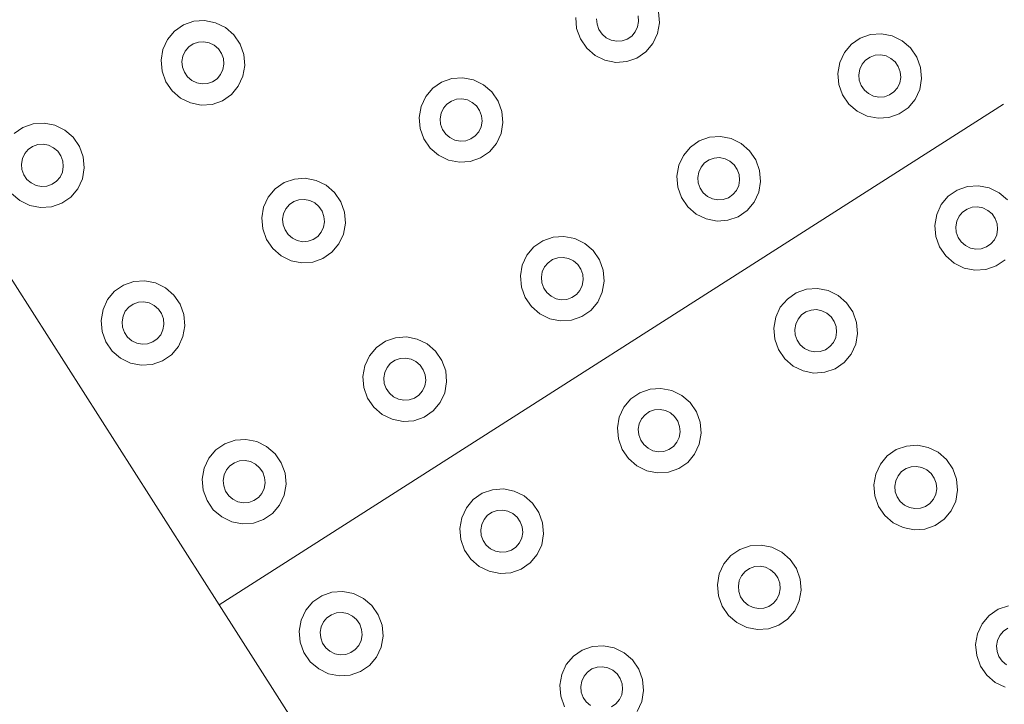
# Model space of a CAD drawing. Extents: x 5066 to 9756, y -2696 to -1109.
# Tile 115 of 248: x 9402.262 to 9402.791, y -2591.44 to -2591.073. Entities that reach past the tile are written whole.
import ezdxf

# ---------------------------------------------------------------- set-up
doc = ezdxf.new("R2010")
doc.units = 0
doc.header["$MEASUREMENT"] = 0
doc.layers.add('IFC-Elemento construtivo genérico-Contorno', color=253, linetype='CONTINUOUS', lineweight=5)

msp = doc.modelspace()

# ---------------------------------------------------------------- linework, layer by layer
at = {"layer": 'IFC-Elemento construtivo genérico-Contorno', "color": 8, "lineweight": 5}
for p, q in [((9402.10046, -2590.96561), (9402.36945, -2591.38711)), ((9402.59441, -2591.07077), (9402.59468, -2591.07374)), ((9402.60538, -2591.06852), (9402.60593, -2591.07445)), ((9402.34542, -2591.07891), (9402.35023, -2591.0756)), ((9402.35023, -2591.0756), (9402.35573, -2591.07367)), ((9402.35573, -2591.07367), (9402.36159, -2591.07327)), ((9402.36159, -2591.07327), (9402.36741, -2591.07441)), ((9402.36741, -2591.07441), (9402.37273, -2591.07702)), ((9402.56093, -2591.0716), (9402.56144, -2591.07753)), ((9402.57218, -2591.07232), (9402.57241, -2591.07528)), ((9402.57241, -2591.07528), (9402.57343, -2591.07808)), ((9402.59417, -2591.07665), (9402.59468, -2591.07374)), ((9402.60491, -2591.08027), (9402.60593, -2591.07445)), ((9402.34167, -2591.08339), (9402.34542, -2591.07891)), ((9402.37273, -2591.07702), (9402.37726, -2591.08092)), ((9402.37726, -2591.08092), (9402.38062, -2591.08585)), ((9402.56144, -2591.07753), (9402.56347, -2591.08315)), ((9402.57343, -2591.07808), (9402.57511, -2591.08055)), ((9402.57511, -2591.08055), (9402.57738, -2591.0825)), ((9402.58863, -2591.08321), (9402.59105, -2591.08155)), ((9402.59105, -2591.08155), (9402.59292, -2591.07931)), ((9402.59292, -2591.07931), (9402.59417, -2591.07665)), ((9402.60241, -2591.08561), (9402.60491, -2591.08027)), ((9402.71382, -2591.08267), (9402.71937, -2591.08074)), ((9402.71937, -2591.08074), (9402.72523, -2591.08034)), ((9402.72523, -2591.08034), (9402.73101, -2591.08148)), ((9402.73101, -2591.08148), (9402.73632, -2591.08409)), ((9402.33917, -2591.08872), (9402.34167, -2591.08339)), ((9402.35304, -2591.08744), (9402.35546, -2591.08578)), ((9402.35546, -2591.08578), (9402.3582, -2591.08482)), ((9402.3582, -2591.08482), (9402.36113, -2591.08462)), ((9402.36113, -2591.08462), (9402.36405, -2591.08519)), ((9402.36405, -2591.08519), (9402.36671, -2591.0865)), ((9402.36671, -2591.0865), (9402.36898, -2591.08844)), ((9402.38062, -2591.08585), (9402.38265, -2591.09147)), ((9402.56347, -2591.08315), (9402.56683, -2591.08807)), ((9402.57738, -2591.0825), (9402.58003, -2591.08381)), ((9402.58003, -2591.08381), (9402.58296, -2591.08437)), ((9402.58296, -2591.08437), (9402.58589, -2591.08417)), ((9402.58589, -2591.08417), (9402.58863, -2591.08321)), ((9402.59866, -2591.09008), (9402.60241, -2591.08561)), ((9402.70527, -2591.09046), (9402.70902, -2591.08598)), ((9402.70902, -2591.08598), (9402.71382, -2591.08267)), ((9402.73632, -2591.08409), (9402.74085, -2591.08799)), ((9402.33816, -2591.09455), (9402.33917, -2591.08872)), ((9402.34941, -2591.09526), (9402.34991, -2591.09235)), ((9402.34991, -2591.09235), (9402.35116, -2591.08968)), ((9402.35116, -2591.08968), (9402.35304, -2591.08744)), ((9402.36898, -2591.08844), (9402.37066, -2591.09091)), ((9402.37066, -2591.09091), (9402.37167, -2591.09372)), ((9402.38265, -2591.09147), (9402.38316, -2591.09739)), ((9402.56683, -2591.08807), (9402.57136, -2591.09197)), ((9402.57136, -2591.09197), (9402.57667, -2591.09458)), ((9402.59386, -2591.0934), (9402.59866, -2591.09008)), ((9402.70277, -2591.09579), (9402.70527, -2591.09046)), ((9402.71905, -2591.09285), (9402.72183, -2591.09189)), ((9402.72183, -2591.09189), (9402.72476, -2591.09169)), ((9402.72476, -2591.09169), (9402.72765, -2591.09226)), ((9402.72765, -2591.09226), (9402.7303, -2591.09356)), ((9402.74085, -2591.08799), (9402.74421, -2591.09292)), ((9402.33816, -2591.09455), (9402.3387, -2591.10047)), ((9402.34941, -2591.09526), (9402.34968, -2591.09822)), ((9402.37144, -2591.09959), (9402.37191, -2591.09668)), ((9402.37167, -2591.09372), (9402.37191, -2591.09668)), ((9402.38218, -2591.10321), (9402.38316, -2591.09739)), ((9402.57667, -2591.09458), (9402.58249, -2591.09572)), ((9402.58249, -2591.09572), (9402.58835, -2591.09532)), ((9402.58835, -2591.09532), (9402.59386, -2591.0934)), ((9402.70179, -2591.10161), (9402.70277, -2591.09579)), ((9402.71355, -2591.09941), (9402.71476, -2591.09675)), ((9402.71476, -2591.09675), (9402.71663, -2591.09451)), ((9402.71663, -2591.09451), (9402.71905, -2591.09285)), ((9402.7303, -2591.09356), (9402.73257, -2591.09551)), ((9402.73257, -2591.09551), (9402.73425, -2591.09798)), ((9402.74421, -2591.09292), (9402.74624, -2591.09854)), ((9402.3387, -2591.10047), (9402.34073, -2591.10609)), ((9402.34968, -2591.09822), (9402.3507, -2591.10103)), ((9402.3507, -2591.10103), (9402.35238, -2591.10349)), ((9402.36831, -2591.10449), (9402.37019, -2591.10226)), ((9402.37019, -2591.10226), (9402.37144, -2591.09959)), ((9402.70179, -2591.10161), (9402.7023, -2591.10754)), ((9402.71304, -2591.10233), (9402.71355, -2591.09941)), ((9402.71304, -2591.10233), (9402.71327, -2591.10529)), ((9402.73425, -2591.09798), (9402.73527, -2591.10078)), ((9402.73527, -2591.10078), (9402.73554, -2591.10375)), ((9402.74624, -2591.09854), (9402.74679, -2591.10446)), ((9402.34073, -2591.10609), (9402.34409, -2591.11101)), ((9402.35238, -2591.10349), (9402.35464, -2591.10544)), ((9402.35464, -2591.10544), (9402.3573, -2591.10675)), ((9402.3573, -2591.10675), (9402.36023, -2591.10732)), ((9402.36023, -2591.10732), (9402.36312, -2591.10712)), ((9402.36312, -2591.10712), (9402.36589, -2591.10615)), ((9402.36589, -2591.10615), (9402.36831, -2591.10449)), ((9402.37968, -2591.10855), (9402.38218, -2591.10321)), ((9402.48409, -2591.10961), (9402.4889, -2591.1063)), ((9402.4889, -2591.1063), (9402.49445, -2591.10437)), ((9402.49445, -2591.10437), (9402.5003, -2591.10396)), ((9402.5003, -2591.10396), (9402.50609, -2591.1051)), ((9402.50609, -2591.1051), (9402.5114, -2591.10772)), ((9402.5114, -2591.10772), (9402.51593, -2591.11162)), ((9402.7023, -2591.10754), (9402.70433, -2591.11316)), ((9402.71327, -2591.10529), (9402.71429, -2591.1081)), ((9402.71429, -2591.1081), (9402.71601, -2591.11056)), ((9402.73378, -2591.10933), (9402.73503, -2591.10666)), ((9402.73503, -2591.10666), (9402.73554, -2591.10375)), ((9402.74577, -2591.11029), (9402.74679, -2591.10446)), ((9402.34409, -2591.11101), (9402.34863, -2591.11491)), ((9402.37113, -2591.11633), (9402.37593, -2591.11302)), ((9402.37593, -2591.11302), (9402.37968, -2591.10855)), ((9402.48034, -2591.11408), (9402.48409, -2591.10961)), ((9402.51593, -2591.11162), (9402.51933, -2591.11654)), ((9402.70433, -2591.11316), (9402.70773, -2591.11808)), ((9402.71601, -2591.11056), (9402.71823, -2591.11251)), ((9402.71823, -2591.11251), (9402.72093, -2591.11382)), ((9402.72675, -2591.11418), (9402.72948, -2591.11322)), ((9402.72948, -2591.11322), (9402.73191, -2591.11156)), ((9402.73191, -2591.11156), (9402.73378, -2591.10933)), ((9402.74331, -2591.11562), (9402.74577, -2591.11029)), ((9402.34863, -2591.11491), (9402.35394, -2591.11753)), ((9402.35394, -2591.11753), (9402.35976, -2591.11866)), ((9402.35976, -2591.11866), (9402.36558, -2591.11826)), ((9402.36558, -2591.11826), (9402.37113, -2591.11633)), ((9402.36945, -2591.38711), (9402.79077, -2591.11823)), ((9402.47788, -2591.11941), (9402.48034, -2591.11408)), ((9402.48984, -2591.12037), (9402.49175, -2591.11814)), ((9402.49175, -2591.11814), (9402.49413, -2591.11648)), ((9402.49413, -2591.11648), (9402.49691, -2591.11551)), ((9402.49691, -2591.11551), (9402.49984, -2591.11531)), ((9402.49984, -2591.11531), (9402.50273, -2591.11588)), ((9402.50273, -2591.11588), (9402.50538, -2591.11719)), ((9402.50538, -2591.11719), (9402.50765, -2591.11914)), ((9402.51933, -2591.11654), (9402.52132, -2591.12216)), ((9402.70773, -2591.11808), (9402.71222, -2591.12198)), ((9402.72093, -2591.11382), (9402.72382, -2591.11439)), ((9402.72382, -2591.11439), (9402.72675, -2591.11418)), ((9402.73952, -2591.12009), (9402.74331, -2591.11562)), ((9402.47687, -2591.12524), (9402.47788, -2591.11941)), ((9402.48812, -2591.12595), (9402.48863, -2591.12304)), ((9402.48863, -2591.12304), (9402.48984, -2591.12037)), ((9402.50765, -2591.11914), (9402.50933, -2591.1216)), ((9402.50933, -2591.1216), (9402.51034, -2591.12441)), ((9402.52132, -2591.12216), (9402.52187, -2591.12808)), ((9402.71222, -2591.12198), (9402.71757, -2591.12459)), ((9402.72921, -2591.12533), (9402.73472, -2591.12341)), ((9402.73472, -2591.12341), (9402.73952, -2591.12009)), ((9402.26398, -2591.13065), (9402.26948, -2591.12872)), ((9402.26948, -2591.12872), (9402.27534, -2591.12832)), ((9402.27534, -2591.12832), (9402.28113, -2591.12946)), ((9402.47687, -2591.12524), (9402.47738, -2591.13116)), ((9402.48812, -2591.12595), (9402.48835, -2591.12891)), ((9402.48835, -2591.12891), (9402.48937, -2591.13172)), ((9402.51011, -2591.13029), (9402.51062, -2591.12737)), ((9402.51034, -2591.12441), (9402.51062, -2591.12737)), ((9402.52085, -2591.13391), (9402.52187, -2591.12808)), ((9402.71757, -2591.12459), (9402.72335, -2591.12573)), ((9402.72335, -2591.12573), (9402.72921, -2591.12533)), ((9402.25917, -2591.13396), (9402.26398, -2591.13065)), ((9402.28113, -2591.12946), (9402.28648, -2591.13207)), ((9402.28648, -2591.13207), (9402.29097, -2591.13597)), ((9402.47738, -2591.13116), (9402.47941, -2591.13678)), ((9402.48937, -2591.13172), (9402.49109, -2591.13419)), ((9402.49109, -2591.13419), (9402.49331, -2591.13613)), ((9402.50698, -2591.13519), (9402.50886, -2591.13295)), ((9402.50886, -2591.13295), (9402.51011, -2591.13029)), ((9402.51839, -2591.13924), (9402.52085, -2591.13391)), ((9402.26917, -2591.14083), (9402.27195, -2591.13987)), ((9402.27195, -2591.13987), (9402.27488, -2591.13967)), ((9402.27488, -2591.13967), (9402.27777, -2591.14024)), ((9402.29097, -2591.13597), (9402.29437, -2591.1409)), ((9402.47941, -2591.13678), (9402.4828, -2591.14171)), ((9402.49331, -2591.13613), (9402.49601, -2591.13744)), ((9402.49601, -2591.13744), (9402.4989, -2591.13801)), ((9402.4989, -2591.13801), (9402.50183, -2591.13781)), ((9402.50183, -2591.13781), (9402.50456, -2591.13685)), ((9402.50456, -2591.13685), (9402.50698, -2591.13519)), ((9402.5146, -2591.14372), (9402.51839, -2591.13924)), ((9402.62253, -2591.14117), (9402.62734, -2591.13786)), ((9402.62734, -2591.13786), (9402.63284, -2591.13594)), ((9402.63284, -2591.13594), (9402.6387, -2591.13553)), ((9402.6387, -2591.13553), (9402.64452, -2591.13668)), ((9402.64452, -2591.13668), (9402.64984, -2591.13928)), ((9402.64984, -2591.13928), (9402.65437, -2591.14319)), ((9402.26366, -2591.14739), (9402.26491, -2591.14472)), ((9402.26491, -2591.14472), (9402.26679, -2591.14249)), ((9402.26679, -2591.14249), (9402.26917, -2591.14083)), ((9402.27777, -2591.14024), (9402.28042, -2591.14154)), ((9402.28042, -2591.14154), (9402.28269, -2591.14349)), ((9402.28269, -2591.14349), (9402.28441, -2591.14595)), ((9402.29437, -2591.1409), (9402.2964, -2591.14651)), ((9402.4828, -2591.14171), (9402.4873, -2591.14561)), ((9402.5098, -2591.14703), (9402.5146, -2591.14372)), ((9402.61878, -2591.14565), (9402.62253, -2591.14117)), ((9402.65437, -2591.14319), (9402.65773, -2591.14811)), ((9402.26316, -2591.1503), (9402.26366, -2591.14739)), ((9402.26316, -2591.1503), (9402.26343, -2591.15326)), ((9402.28441, -2591.14595), (9402.28538, -2591.14876)), ((9402.28538, -2591.14876), (9402.28566, -2591.15173)), ((9402.2964, -2591.14651), (9402.29691, -2591.15243)), ((9402.4873, -2591.14561), (9402.49265, -2591.14822)), ((9402.49265, -2591.14822), (9402.49843, -2591.14936)), ((9402.49843, -2591.14936), (9402.50429, -2591.14895)), ((9402.50429, -2591.14895), (9402.5098, -2591.14703)), ((9402.61628, -2591.15098), (9402.61878, -2591.14565)), ((9402.62827, -2591.15194), (9402.63015, -2591.1497)), ((9402.63015, -2591.1497), (9402.63257, -2591.14805)), ((9402.63257, -2591.14805), (9402.6353, -2591.14709)), ((9402.6353, -2591.14709), (9402.63823, -2591.14688)), ((9402.63823, -2591.14688), (9402.64116, -2591.14745)), ((9402.64116, -2591.14745), (9402.64382, -2591.14876)), ((9402.64382, -2591.14876), (9402.64609, -2591.15071)), ((9402.65773, -2591.14811), (9402.65976, -2591.15373)), ((9402.26343, -2591.15326), (9402.26445, -2591.15607)), ((9402.28394, -2591.15731), (9402.28515, -2591.15464)), ((9402.28515, -2591.15464), (9402.28566, -2591.15173)), ((9402.29589, -2591.15826), (9402.29691, -2591.15243)), ((9402.61527, -2591.15681), (9402.61628, -2591.15098)), ((9402.62652, -2591.15752), (9402.62702, -2591.15461)), ((9402.62702, -2591.15461), (9402.62827, -2591.15194)), ((9402.64609, -2591.15071), (9402.64777, -2591.15317)), ((9402.64777, -2591.15317), (9402.64878, -2591.15598)), ((9402.65976, -2591.15373), (9402.66027, -2591.15965)), ((9402.26445, -2591.15607), (9402.26613, -2591.15854)), ((9402.26613, -2591.15854), (9402.26839, -2591.16049)), ((9402.26839, -2591.16049), (9402.27105, -2591.16179)), ((9402.27964, -2591.1612), (9402.28202, -2591.15954)), ((9402.28202, -2591.15954), (9402.28394, -2591.15731)), ((9402.29343, -2591.1636), (9402.29589, -2591.15826)), ((9402.39948, -2591.16362), (9402.40429, -2591.1603)), ((9402.40429, -2591.1603), (9402.4098, -2591.15838)), ((9402.4098, -2591.15838), (9402.41566, -2591.15797)), ((9402.41566, -2591.15797), (9402.42144, -2591.15911)), ((9402.42144, -2591.15911), (9402.42679, -2591.16172)), ((9402.61527, -2591.15681), (9402.61581, -2591.16273)), ((9402.62652, -2591.15752), (9402.62679, -2591.16048)), ((9402.62679, -2591.16048), (9402.6278, -2591.16329)), ((9402.64855, -2591.16185), (9402.64902, -2591.15894)), ((9402.64878, -2591.15598), (9402.64902, -2591.15894)), ((9402.65929, -2591.16548), (9402.66027, -2591.15965)), ((9402.25784, -2591.16606), (9402.26234, -2591.16996)), ((9402.27105, -2591.16179), (9402.27394, -2591.16237)), ((9402.27394, -2591.16237), (9402.27687, -2591.16216)), ((9402.27687, -2591.16216), (9402.27964, -2591.1612)), ((9402.28968, -2591.16807), (9402.29343, -2591.1636)), ((9402.3957, -2591.16809), (9402.39948, -2591.16362)), ((9402.42679, -2591.16172), (9402.43128, -2591.16562)), ((9402.43128, -2591.16562), (9402.43468, -2591.17055)), ((9402.61581, -2591.16273), (9402.61784, -2591.16835)), ((9402.6278, -2591.16329), (9402.62948, -2591.16575)), ((9402.62948, -2591.16575), (9402.63175, -2591.1677)), ((9402.64542, -2591.16676), (9402.6473, -2591.16452)), ((9402.6473, -2591.16452), (9402.64855, -2591.16185)), ((9402.65679, -2591.17081), (9402.65929, -2591.16548)), ((9402.76113, -2591.16761), (9402.76593, -2591.1643)), ((9402.76593, -2591.1643), (9402.77144, -2591.16238)), ((9402.77144, -2591.16238), (9402.7773, -2591.16197)), ((9402.7773, -2591.16197), (9402.78308, -2591.16311)), ((9402.78308, -2591.16311), (9402.78843, -2591.16572)), ((9402.78843, -2591.16572), (9402.79292, -2591.16963)), ((9402.26234, -2591.16996), (9402.26769, -2591.17257)), ((9402.27933, -2591.17331), (9402.28484, -2591.17138)), ((9402.28484, -2591.17138), (9402.28968, -2591.16807)), ((9402.39323, -2591.17342), (9402.3957, -2591.16809)), ((9402.4071, -2591.17214), (9402.40948, -2591.17049)), ((9402.40948, -2591.17049), (9402.41226, -2591.16952)), ((9402.41226, -2591.16952), (9402.41519, -2591.16932)), ((9402.41519, -2591.16932), (9402.41808, -2591.16989)), ((9402.41808, -2591.16989), (9402.42073, -2591.1712)), ((9402.42073, -2591.1712), (9402.423, -2591.17315)), ((9402.43468, -2591.17055), (9402.43671, -2591.17617)), ((9402.61784, -2591.16835), (9402.6212, -2591.17328)), ((9402.63175, -2591.1677), (9402.63441, -2591.16901)), ((9402.63441, -2591.16901), (9402.63734, -2591.16958)), ((9402.63734, -2591.16958), (9402.64023, -2591.16938)), ((9402.64023, -2591.16938), (9402.643, -2591.16842)), ((9402.643, -2591.16842), (9402.64542, -2591.16676)), ((9402.65304, -2591.17529), (9402.65679, -2591.17081)), ((9402.75734, -2591.17209), (9402.76113, -2591.16761)), ((9402.26769, -2591.17257), (9402.27347, -2591.17371)), ((9402.27347, -2591.17371), (9402.27933, -2591.17331)), ((9402.39222, -2591.17925), (9402.39323, -2591.17342)), ((9402.40347, -2591.17996), (9402.40398, -2591.17704)), ((9402.40398, -2591.17704), (9402.40523, -2591.17438)), ((9402.40523, -2591.17438), (9402.4071, -2591.17214)), ((9402.423, -2591.17315), (9402.42468, -2591.17561)), ((9402.42468, -2591.17561), (9402.4257, -2591.17842)), ((9402.43671, -2591.17617), (9402.43722, -2591.18209)), ((9402.6212, -2591.17328), (9402.62573, -2591.17718)), ((9402.64823, -2591.1786), (9402.65304, -2591.17529)), ((9402.75488, -2591.17742), (9402.75734, -2591.17209)), ((9402.76687, -2591.17838), (9402.76874, -2591.17614)), ((9402.76874, -2591.17614), (9402.77116, -2591.17448)), ((9402.77116, -2591.17448), (9402.7739, -2591.17352)), ((9402.7739, -2591.17352), (9402.77683, -2591.17332)), ((9402.77683, -2591.17332), (9402.77972, -2591.17389)), ((9402.77972, -2591.17389), (9402.78241, -2591.1752)), ((9402.78241, -2591.1752), (9402.78464, -2591.17715)), ((9402.39222, -2591.17925), (9402.39277, -2591.18517)), ((9402.40347, -2591.17996), (9402.40374, -2591.18292)), ((9402.42546, -2591.18429), (9402.42597, -2591.18138)), ((9402.4257, -2591.17842), (9402.42597, -2591.18138)), ((9402.4362, -2591.18792), (9402.43722, -2591.18209)), ((9402.62573, -2591.17718), (9402.63105, -2591.17979)), ((9402.63105, -2591.17979), (9402.63687, -2591.18093)), ((9402.63687, -2591.18093), (9402.64269, -2591.18052)), ((9402.64269, -2591.18052), (9402.64823, -2591.1786)), ((9402.75386, -2591.18325), (9402.75488, -2591.17742)), ((9402.76511, -2591.18396), (9402.76562, -2591.18105)), ((9402.76562, -2591.18105), (9402.76687, -2591.17838)), ((9402.78464, -2591.17715), (9402.78636, -2591.17961)), ((9402.78636, -2591.17961), (9402.78738, -2591.18242)), ((9402.39277, -2591.18517), (9402.39476, -2591.19079)), ((9402.40374, -2591.18292), (9402.40476, -2591.18573)), ((9402.40476, -2591.18573), (9402.40644, -2591.18819)), ((9402.42234, -2591.1892), (9402.42425, -2591.18696)), ((9402.42425, -2591.18696), (9402.42546, -2591.18429)), ((9402.75386, -2591.18325), (9402.75441, -2591.18917)), ((9402.76511, -2591.18396), (9402.76538, -2591.18692)), ((9402.76538, -2591.18692), (9402.7664, -2591.18973)), ((9402.7871, -2591.18829), (9402.78761, -2591.18538)), ((9402.78738, -2591.18242), (9402.78761, -2591.18538)), ((9402.39476, -2591.19079), (9402.39816, -2591.19571)), ((9402.40644, -2591.18819), (9402.4087, -2591.19014)), ((9402.4087, -2591.19014), (9402.41136, -2591.19145)), ((9402.41136, -2591.19145), (9402.41425, -2591.19202)), ((9402.41425, -2591.19202), (9402.41718, -2591.19181)), ((9402.41718, -2591.19181), (9402.41995, -2591.19085)), ((9402.41995, -2591.19085), (9402.42234, -2591.1892)), ((9402.43374, -2591.19325), (9402.4362, -2591.18792)), ((9402.53847, -2591.19481), (9402.54327, -2591.1915)), ((9402.54327, -2591.1915), (9402.54882, -2591.18958)), ((9402.54882, -2591.18958), (9402.55464, -2591.18917)), ((9402.55464, -2591.18917), (9402.56046, -2591.19031)), ((9402.56046, -2591.19031), (9402.56577, -2591.19292)), ((9402.56577, -2591.19292), (9402.5703, -2591.19682)), ((9402.75441, -2591.18917), (9402.75644, -2591.19479)), ((9402.7664, -2591.18973), (9402.76808, -2591.19219)), ((9402.76808, -2591.19219), (9402.77034, -2591.19414)), ((9402.78402, -2591.1932), (9402.78589, -2591.19096)), ((9402.78589, -2591.19096), (9402.7871, -2591.18829)), ((9402.39816, -2591.19571), (9402.40265, -2591.19962)), ((9402.42515, -2591.20104), (9402.42999, -2591.19773)), ((9402.42999, -2591.19773), (9402.43374, -2591.19325)), ((9402.53472, -2591.19929), (9402.53847, -2591.19481)), ((9402.5703, -2591.19682), (9402.57366, -2591.20175)), ((9402.75644, -2591.19479), (9402.7598, -2591.19971)), ((9402.77034, -2591.19414), (9402.773, -2591.19545)), ((9402.773, -2591.19545), (9402.77589, -2591.19602)), ((9402.77589, -2591.19602), (9402.77882, -2591.19582)), ((9402.77882, -2591.19582), (9402.78159, -2591.19486)), ((9402.78159, -2591.19486), (9402.78402, -2591.1932)), ((9402.40265, -2591.19962), (9402.408, -2591.20222)), ((9402.408, -2591.20222), (9402.41378, -2591.20337)), ((9402.41378, -2591.20337), (9402.41964, -2591.20296)), ((9402.41964, -2591.20296), (9402.42515, -2591.20104)), ((9402.53222, -2591.20462), (9402.53472, -2591.19929)), ((9402.54421, -2591.20558), (9402.54609, -2591.20334)), ((9402.54609, -2591.20334), (9402.54851, -2591.20168)), ((9402.54851, -2591.20168), (9402.55128, -2591.20072)), ((9402.55128, -2591.20072), (9402.55421, -2591.20052)), ((9402.55421, -2591.20052), (9402.5571, -2591.20109)), ((9402.5571, -2591.20109), (9402.55976, -2591.20239)), ((9402.55976, -2591.20239), (9402.56202, -2591.20434)), ((9402.57366, -2591.20175), (9402.5757, -2591.20737)), ((9402.7598, -2591.19971), (9402.76433, -2591.20362)), ((9402.78683, -2591.20504), (9402.79163, -2591.20173)), ((9402.53124, -2591.21045), (9402.53222, -2591.20462)), ((9402.54249, -2591.21115), (9402.543, -2591.20824)), ((9402.543, -2591.20824), (9402.54421, -2591.20558)), ((9402.56202, -2591.20434), (9402.5637, -2591.20681)), ((9402.5637, -2591.20681), (9402.56472, -2591.20962)), ((9402.5757, -2591.20737), (9402.57624, -2591.21329)), ((9402.76433, -2591.20362), (9402.76964, -2591.20623)), ((9402.76964, -2591.20623), (9402.77542, -2591.20737)), ((9402.77542, -2591.20737), (9402.78128, -2591.20696)), ((9402.78128, -2591.20696), (9402.78683, -2591.20504)), ((9402.318, -2591.21535), (9402.32355, -2591.21342)), ((9402.32355, -2591.21342), (9402.32941, -2591.21301)), ((9402.32941, -2591.21301), (9402.33519, -2591.21416)), ((9402.53124, -2591.21045), (9402.53175, -2591.21637)), ((9402.54249, -2591.21115), (9402.54273, -2591.21412)), ((9402.56448, -2591.21549), (9402.56499, -2591.21258)), ((9402.56472, -2591.20962), (9402.56499, -2591.21258)), ((9402.57523, -2591.21911), (9402.57624, -2591.21329)), ((9402.30945, -2591.22314), (9402.3132, -2591.21866)), ((9402.3132, -2591.21866), (9402.318, -2591.21535)), ((9402.33519, -2591.21416), (9402.3405, -2591.21677)), ((9402.3405, -2591.21677), (9402.34503, -2591.22067)), ((9402.53175, -2591.21637), (9402.53378, -2591.22198)), ((9402.54273, -2591.21412), (9402.54374, -2591.21693)), ((9402.54374, -2591.21693), (9402.54546, -2591.21939)), ((9402.56136, -2591.2204), (9402.56323, -2591.21816)), ((9402.56323, -2591.21816), (9402.56448, -2591.21549)), ((9402.57277, -2591.22445), (9402.57523, -2591.21911)), ((9402.67945, -2591.2195), (9402.68495, -2591.21757)), ((9402.68495, -2591.21757), (9402.69081, -2591.21717)), ((9402.69081, -2591.21717), (9402.69659, -2591.21831)), ((9402.69659, -2591.21831), (9402.70195, -2591.22092)), ((9402.30698, -2591.22847), (9402.30945, -2591.22314)), ((9402.32323, -2591.22553), (9402.32601, -2591.22457)), ((9402.32601, -2591.22457), (9402.32894, -2591.22437)), ((9402.32894, -2591.22437), (9402.33183, -2591.22494)), ((9402.34503, -2591.22067), (9402.34843, -2591.2256)), ((9402.53378, -2591.22198), (9402.53714, -2591.22691)), ((9402.54546, -2591.21939), (9402.54769, -2591.22134)), ((9402.54769, -2591.22134), (9402.55038, -2591.22265)), ((9402.55038, -2591.22265), (9402.55327, -2591.22321)), ((9402.55327, -2591.22321), (9402.5562, -2591.22301)), ((9402.5562, -2591.22301), (9402.55894, -2591.22205)), ((9402.55894, -2591.22205), (9402.56136, -2591.2204)), ((9402.56898, -2591.22892), (9402.57277, -2591.22445)), ((9402.67085, -2591.22728), (9402.67464, -2591.22281)), ((9402.67464, -2591.22281), (9402.67945, -2591.2195)), ((9402.70195, -2591.22092), (9402.70644, -2591.22482)), ((9402.30597, -2591.23429), (9402.30698, -2591.22847)), ((9402.31773, -2591.23209), (9402.31894, -2591.22943)), ((9402.31894, -2591.22943), (9402.32085, -2591.22719)), ((9402.32085, -2591.22719), (9402.32323, -2591.22553)), ((9402.33183, -2591.22494), (9402.33448, -2591.22624)), ((9402.33448, -2591.22624), (9402.33675, -2591.22819)), ((9402.33675, -2591.22819), (9402.33843, -2591.23066)), ((9402.34843, -2591.2256), (9402.35042, -2591.23121)), ((9402.53714, -2591.22691), (9402.54167, -2591.23081)), ((9402.56417, -2591.23223), (9402.56898, -2591.22892)), ((9402.66839, -2591.23261), (9402.67085, -2591.22728)), ((9402.68226, -2591.23133), (9402.68464, -2591.22968)), ((9402.68464, -2591.22968), (9402.68741, -2591.22872)), ((9402.68741, -2591.22872), (9402.69034, -2591.22852)), ((9402.69034, -2591.22852), (9402.69323, -2591.22908)), ((9402.69323, -2591.22908), (9402.69589, -2591.23039)), ((9402.70644, -2591.22482), (9402.70984, -2591.22975)), ((9402.70984, -2591.22975), (9402.71187, -2591.23536)), ((9402.30597, -2591.23429), (9402.30648, -2591.24022)), ((9402.31722, -2591.235), (9402.31773, -2591.23209)), ((9402.31722, -2591.235), (9402.31745, -2591.23797)), ((9402.33843, -2591.23066), (9402.33945, -2591.23346)), ((9402.33945, -2591.23346), (9402.33972, -2591.23643)), ((9402.35042, -2591.23121), (9402.35097, -2591.23714)), ((9402.54167, -2591.23081), (9402.54702, -2591.23342)), ((9402.54702, -2591.23342), (9402.5528, -2591.23457)), ((9402.5528, -2591.23457), (9402.55866, -2591.23416)), ((9402.55866, -2591.23416), (9402.56417, -2591.23223)), ((9402.66738, -2591.23844), (9402.66839, -2591.23261)), ((9402.67913, -2591.23624), (9402.68038, -2591.23358)), ((9402.68038, -2591.23358), (9402.68226, -2591.23133)), ((9402.69589, -2591.23039), (9402.69816, -2591.23234)), ((9402.69816, -2591.23234), (9402.69984, -2591.23481)), ((9402.69984, -2591.23481), (9402.70085, -2591.23761)), ((9402.30648, -2591.24022), (9402.30851, -2591.24583)), ((9402.31745, -2591.23797), (9402.31847, -2591.24077)), ((9402.33796, -2591.242), (9402.33921, -2591.23934)), ((9402.33921, -2591.23934), (9402.33972, -2591.23643)), ((9402.34995, -2591.24296), (9402.35097, -2591.23714)), ((9402.66738, -2591.23844), (9402.66788, -2591.24437)), ((9402.67863, -2591.23915), (9402.67913, -2591.23624)), ((9402.67863, -2591.23915), (9402.6789, -2591.24212)), ((9402.70085, -2591.23761), (9402.70113, -2591.24058)), ((9402.71187, -2591.23536), (9402.71238, -2591.24129)), ((9402.31847, -2591.24077), (9402.32019, -2591.24324)), ((9402.32019, -2591.24324), (9402.32241, -2591.24519)), ((9402.32241, -2591.24519), (9402.32511, -2591.2465)), ((9402.33366, -2591.2459), (9402.33609, -2591.24424)), ((9402.33609, -2591.24424), (9402.33796, -2591.242)), ((9402.34749, -2591.24829), (9402.34995, -2591.24296)), ((9402.45386, -2591.24882), (9402.45866, -2591.2455)), ((9402.45866, -2591.2455), (9402.46417, -2591.24358)), ((9402.46417, -2591.24358), (9402.47003, -2591.24318)), ((9402.47003, -2591.24318), (9402.47581, -2591.24432)), ((9402.47581, -2591.24432), (9402.48116, -2591.24693)), ((9402.66788, -2591.24437), (9402.66991, -2591.24998)), ((9402.6789, -2591.24212), (9402.67991, -2591.24492)), ((9402.67991, -2591.24492), (9402.68159, -2591.24739)), ((9402.69937, -2591.24615), (9402.70062, -2591.24349)), ((9402.70062, -2591.24349), (9402.70113, -2591.24058)), ((9402.71136, -2591.24711), (9402.71238, -2591.24129)), ((9402.30851, -2591.24583), (9402.31191, -2591.25076)), ((9402.31191, -2591.25076), (9402.3164, -2591.25466)), ((9402.32511, -2591.2465), (9402.328, -2591.24706)), ((9402.328, -2591.24706), (9402.33093, -2591.24686)), ((9402.33093, -2591.24686), (9402.33366, -2591.2459)), ((9402.3437, -2591.25277), (9402.34749, -2591.24829)), ((9402.45007, -2591.25329), (9402.45386, -2591.24882)), ((9402.48116, -2591.24693), (9402.48566, -2591.25083)), ((9402.48566, -2591.25083), (9402.48905, -2591.25575)), ((9402.66991, -2591.24998), (9402.67331, -2591.25491)), ((9402.68159, -2591.24739), (9402.68386, -2591.24934)), ((9402.68386, -2591.24934), (9402.68652, -2591.25064)), ((9402.68652, -2591.25064), (9402.68941, -2591.25121)), ((9402.68941, -2591.25121), (9402.69234, -2591.25101)), ((9402.69234, -2591.25101), (9402.69511, -2591.25005)), ((9402.69511, -2591.25005), (9402.69749, -2591.24839)), ((9402.69749, -2591.24839), (9402.69937, -2591.24615)), ((9402.7089, -2591.25244), (9402.71136, -2591.24711)), ((9402.3164, -2591.25466), (9402.32175, -2591.25727)), ((9402.33339, -2591.25801), (9402.3389, -2591.25608)), ((9402.3389, -2591.25608), (9402.3437, -2591.25277)), ((9402.44761, -2591.25862), (9402.45007, -2591.25329)), ((9402.46148, -2591.25735), (9402.46386, -2591.25569)), ((9402.46386, -2591.25569), (9402.46663, -2591.25473)), ((9402.46663, -2591.25473), (9402.46956, -2591.25452)), ((9402.46956, -2591.25452), (9402.47245, -2591.25509)), ((9402.47245, -2591.25509), (9402.47511, -2591.2564)), ((9402.47511, -2591.2564), (9402.47738, -2591.25835)), ((9402.48905, -2591.25575), (9402.49109, -2591.26137)), ((9402.67331, -2591.25491), (9402.6778, -2591.25881)), ((9402.70511, -2591.25692), (9402.7089, -2591.25244)), ((9402.32175, -2591.25727), (9402.32753, -2591.25842)), ((9402.32753, -2591.25842), (9402.33339, -2591.25801)), ((9402.44659, -2591.26445), (9402.44761, -2591.25862)), ((9402.45835, -2591.26225), (9402.4596, -2591.25958)), ((9402.4596, -2591.25958), (9402.46148, -2591.25735)), ((9402.47738, -2591.25835), (9402.47905, -2591.26082)), ((9402.47905, -2591.26082), (9402.48007, -2591.26362)), ((9402.49109, -2591.26137), (9402.49159, -2591.2673)), ((9402.6778, -2591.25881), (9402.68316, -2591.26142)), ((9402.68316, -2591.26142), (9402.68894, -2591.26256)), ((9402.6948, -2591.26216), (9402.7003, -2591.26023)), ((9402.7003, -2591.26023), (9402.70511, -2591.25692)), ((9402.44659, -2591.26445), (9402.4471, -2591.27038)), ((9402.45784, -2591.26516), (9402.45835, -2591.26225)), ((9402.45784, -2591.26516), (9402.45812, -2591.26813)), ((9402.47984, -2591.2695), (9402.48034, -2591.26658)), ((9402.48007, -2591.26362), (9402.48034, -2591.26658)), ((9402.68894, -2591.26256), (9402.6948, -2591.26216)), ((9402.4471, -2591.27038), (9402.44913, -2591.27599)), ((9402.45812, -2591.26813), (9402.45913, -2591.27093)), ((9402.45913, -2591.27093), (9402.46081, -2591.2734)), ((9402.47671, -2591.2744), (9402.47859, -2591.27217)), ((9402.47859, -2591.27217), (9402.47984, -2591.2695)), ((9402.49058, -2591.27312), (9402.49159, -2591.2673)), ((9402.59538, -2591.27313), (9402.60089, -2591.27121)), ((9402.60089, -2591.27121), (9402.60675, -2591.2708)), ((9402.60675, -2591.2708), (9402.61253, -2591.27195)), ((9402.61253, -2591.27195), (9402.61788, -2591.27455)), ((9402.44913, -2591.27599), (9402.45253, -2591.28092)), ((9402.46081, -2591.2734), (9402.46308, -2591.27535)), ((9402.46308, -2591.27535), (9402.46573, -2591.27665)), ((9402.46573, -2591.27665), (9402.46863, -2591.27722)), ((9402.46863, -2591.27722), (9402.47155, -2591.27702)), ((9402.47155, -2591.27702), (9402.47433, -2591.27606)), ((9402.47433, -2591.27606), (9402.47671, -2591.2744)), ((9402.48812, -2591.27845), (9402.49058, -2591.27312)), ((9402.58679, -2591.28092), (9402.59058, -2591.27645)), ((9402.59058, -2591.27645), (9402.59538, -2591.27313)), ((9402.61788, -2591.27455), (9402.62238, -2591.27845)), ((9402.45253, -2591.28092), (9402.45702, -2591.28482)), ((9402.48433, -2591.28293), (9402.48812, -2591.27845)), ((9402.58433, -2591.28625), (9402.58679, -2591.28092)), ((9402.60062, -2591.28332), (9402.60335, -2591.28236)), ((9402.60335, -2591.28236), (9402.60628, -2591.28215)), ((9402.60628, -2591.28215), (9402.60917, -2591.28272)), ((9402.60917, -2591.28272), (9402.61187, -2591.28403)), ((9402.62238, -2591.27845), (9402.62577, -2591.28338)), ((9402.45702, -2591.28482), (9402.46238, -2591.28743)), ((9402.46238, -2591.28743), (9402.46816, -2591.28857)), ((9402.47402, -2591.28817), (9402.47952, -2591.28624)), ((9402.47952, -2591.28624), (9402.48433, -2591.28293)), ((9402.58331, -2591.29208), (9402.58433, -2591.28625)), ((9402.59507, -2591.28987), (9402.59632, -2591.28721)), ((9402.59632, -2591.28721), (9402.5982, -2591.28497)), ((9402.5982, -2591.28497), (9402.60062, -2591.28332)), ((9402.61187, -2591.28403), (9402.61409, -2591.28598)), ((9402.61409, -2591.28598), (9402.61581, -2591.28844)), ((9402.62577, -2591.28338), (9402.6278, -2591.289)), ((9402.46816, -2591.28857), (9402.47402, -2591.28817)), ((9402.58331, -2591.29208), (9402.58386, -2591.298)), ((9402.59456, -2591.29279), (9402.59507, -2591.28987)), ((9402.59456, -2591.29279), (9402.59484, -2591.29575)), ((9402.61581, -2591.28844), (9402.61679, -2591.29125)), ((9402.61679, -2591.29125), (9402.61706, -2591.29421)), ((9402.6278, -2591.289), (9402.62831, -2591.29492)), ((9402.37238, -2591.30055), (9402.37792, -2591.29863)), ((9402.37792, -2591.29863), (9402.38378, -2591.29822)), ((9402.38378, -2591.29822), (9402.38956, -2591.29936)), ((9402.58386, -2591.298), (9402.58585, -2591.30362)), ((9402.59484, -2591.29575), (9402.59585, -2591.29856)), ((9402.59585, -2591.29856), (9402.59753, -2591.30102)), ((9402.61534, -2591.29979), (9402.61655, -2591.29713)), ((9402.61655, -2591.29713), (9402.61706, -2591.29421)), ((9402.6273, -2591.30075), (9402.62831, -2591.29492)), ((9402.36382, -2591.30834), (9402.36757, -2591.30386)), ((9402.36757, -2591.30386), (9402.37238, -2591.30055)), ((9402.38956, -2591.29936), (9402.39488, -2591.30197)), ((9402.39488, -2591.30197), (9402.39941, -2591.30588)), ((9402.58585, -2591.30362), (9402.58925, -2591.30855)), ((9402.59753, -2591.30102), (9402.5998, -2591.30298)), ((9402.5998, -2591.30298), (9402.60245, -2591.30428)), ((9402.60827, -2591.30465), (9402.61105, -2591.30368)), ((9402.61105, -2591.30368), (9402.61343, -2591.30203)), ((9402.61343, -2591.30203), (9402.61534, -2591.29979)), ((9402.62484, -2591.30608), (9402.6273, -2591.30075)), ((9402.72835, -2591.30701), (9402.73316, -2591.3037)), ((9402.73316, -2591.3037), (9402.73866, -2591.30177)), ((9402.73866, -2591.30177), (9402.74452, -2591.30137)), ((9402.74452, -2591.30137), (9402.75034, -2591.30251)), ((9402.75034, -2591.30251), (9402.75566, -2591.30512)), ((9402.36132, -2591.31367), (9402.36382, -2591.30834)), ((9402.39941, -2591.30588), (9402.40277, -2591.3108)), ((9402.58925, -2591.30855), (9402.59378, -2591.31245)), ((9402.60245, -2591.30428), (9402.60534, -2591.30485)), ((9402.60534, -2591.30485), (9402.60827, -2591.30465)), ((9402.62109, -2591.31056), (9402.62484, -2591.30608)), ((9402.7246, -2591.31149), (9402.72835, -2591.30701)), ((9402.75566, -2591.30512), (9402.76019, -2591.30902)), ((9402.76019, -2591.30902), (9402.76355, -2591.31395)), ((9402.36034, -2591.3195), (9402.36132, -2591.31367)), ((9402.37331, -2591.31463), (9402.37519, -2591.31239)), ((9402.37519, -2591.31239), (9402.37761, -2591.31073)), ((9402.37761, -2591.31073), (9402.38038, -2591.30977)), ((9402.38038, -2591.30977), (9402.38331, -2591.30957)), ((9402.38331, -2591.30957), (9402.3862, -2591.31014)), ((9402.3862, -2591.31014), (9402.38886, -2591.31145)), ((9402.38886, -2591.31145), (9402.39113, -2591.3134)), ((9402.39113, -2591.3134), (9402.3928, -2591.31586)), ((9402.40277, -2591.3108), (9402.4048, -2591.31642)), ((9402.59378, -2591.31245), (9402.59909, -2591.31506)), ((9402.61073, -2591.31579), (9402.61628, -2591.31387)), ((9402.61628, -2591.31387), (9402.62109, -2591.31056)), ((9402.7221, -2591.31682), (9402.7246, -2591.31149)), ((9402.73597, -2591.31554), (9402.73839, -2591.31388)), ((9402.73839, -2591.31388), (9402.74113, -2591.31292)), ((9402.74113, -2591.31292), (9402.74405, -2591.31272)), ((9402.74405, -2591.31272), (9402.74698, -2591.31329)), ((9402.74698, -2591.31329), (9402.74964, -2591.31459)), ((9402.74964, -2591.31459), (9402.75191, -2591.31654)), ((9402.76355, -2591.31395), (9402.76558, -2591.31957)), ((9402.36034, -2591.3195), (9402.36085, -2591.32542)), ((9402.37159, -2591.32021), (9402.3721, -2591.3173)), ((9402.3721, -2591.3173), (9402.37331, -2591.31463)), ((9402.3928, -2591.31586), (9402.39382, -2591.31867)), ((9402.39382, -2591.31867), (9402.39409, -2591.32163)), ((9402.4048, -2591.31642), (9402.40534, -2591.32234)), ((9402.59909, -2591.31506), (9402.60488, -2591.3162)), ((9402.60488, -2591.3162), (9402.61073, -2591.31579)), ((9402.72109, -2591.32264), (9402.7221, -2591.31682)), ((9402.73284, -2591.32044), (9402.73409, -2591.31778)), ((9402.73409, -2591.31778), (9402.73597, -2591.31554)), ((9402.75191, -2591.31654), (9402.75359, -2591.31901)), ((9402.75359, -2591.31901), (9402.7546, -2591.32181)), ((9402.76558, -2591.31957), (9402.76613, -2591.32549)), ((9402.37159, -2591.32021), (9402.37183, -2591.32317)), ((9402.37183, -2591.32317), (9402.37284, -2591.32598)), ((9402.39234, -2591.32721), (9402.39359, -2591.32454)), ((9402.39359, -2591.32454), (9402.39409, -2591.32163)), ((9402.40433, -2591.32817), (9402.40534, -2591.32234)), ((9402.51624, -2591.32522), (9402.5221, -2591.32481)), ((9402.5221, -2591.32481), (9402.52792, -2591.32595)), ((9402.72109, -2591.32264), (9402.72163, -2591.32857)), ((9402.73234, -2591.32336), (9402.73284, -2591.32044)), ((9402.73234, -2591.32336), (9402.73261, -2591.32632)), ((9402.75437, -2591.32769), (9402.75488, -2591.32478)), ((9402.7546, -2591.32181), (9402.75488, -2591.32478)), ((9402.36085, -2591.32542), (9402.36288, -2591.33104)), ((9402.37284, -2591.32598), (9402.37456, -2591.32844)), ((9402.37456, -2591.32844), (9402.37679, -2591.33039)), ((9402.37679, -2591.33039), (9402.37948, -2591.3317)), ((9402.38804, -2591.33111), (9402.39046, -2591.32945)), ((9402.39046, -2591.32945), (9402.39234, -2591.32721)), ((9402.40187, -2591.3335), (9402.40433, -2591.32817)), ((9402.50218, -2591.33493), (9402.50593, -2591.33045)), ((9402.50593, -2591.33045), (9402.51073, -2591.32714)), ((9402.51073, -2591.32714), (9402.51624, -2591.32522)), ((9402.52792, -2591.32595), (9402.53323, -2591.32856)), ((9402.53323, -2591.32856), (9402.53777, -2591.33246)), ((9402.72163, -2591.32857), (9402.72366, -2591.33419)), ((9402.73261, -2591.32632), (9402.73363, -2591.32913)), ((9402.73363, -2591.32913), (9402.7353, -2591.33159)), ((9402.75124, -2591.33259), (9402.75312, -2591.33036)), ((9402.75312, -2591.33036), (9402.75437, -2591.32769)), ((9402.76511, -2591.33132), (9402.76613, -2591.32549)), ((9402.36288, -2591.33104), (9402.36624, -2591.33596)), ((9402.37948, -2591.3317), (9402.38238, -2591.33227)), ((9402.38238, -2591.33227), (9402.3853, -2591.33207)), ((9402.3853, -2591.33207), (9402.38804, -2591.33111)), ((9402.39808, -2591.33798), (9402.40187, -2591.3335)), ((9402.49968, -2591.34026), (9402.50218, -2591.33493)), ((9402.53777, -2591.33246), (9402.54113, -2591.33739)), ((9402.72366, -2591.33419), (9402.72702, -2591.33911)), ((9402.7353, -2591.33159), (9402.73757, -2591.33354)), ((9402.73757, -2591.33354), (9402.74023, -2591.33485)), ((9402.74023, -2591.33485), (9402.74316, -2591.33542)), ((9402.74316, -2591.33542), (9402.74609, -2591.33521)), ((9402.74609, -2591.33521), (9402.74882, -2591.33425)), ((9402.74882, -2591.33425), (9402.75124, -2591.33259)), ((9402.76261, -2591.33665), (9402.76511, -2591.33132)), ((9402.36624, -2591.33596), (9402.37077, -2591.33987)), ((9402.37077, -2591.33987), (9402.37613, -2591.34248)), ((9402.39327, -2591.34129), (9402.39808, -2591.33798)), ((9402.4987, -2591.34609), (9402.49968, -2591.34026)), ((9402.51167, -2591.34122), (9402.51355, -2591.33898)), ((9402.51355, -2591.33898), (9402.51597, -2591.33733)), ((9402.51597, -2591.33733), (9402.51874, -2591.33636)), ((9402.51874, -2591.33636), (9402.52163, -2591.33616)), ((9402.52163, -2591.33616), (9402.52456, -2591.33673)), ((9402.52456, -2591.33673), (9402.52722, -2591.33803)), ((9402.52722, -2591.33803), (9402.52948, -2591.33999)), ((9402.52948, -2591.33999), (9402.53116, -2591.34245)), ((9402.54113, -2591.33739), (9402.54316, -2591.343)), ((9402.72702, -2591.33911), (9402.73155, -2591.34301)), ((9402.75886, -2591.34112), (9402.76261, -2591.33665)), ((9402.37613, -2591.34248), (9402.38191, -2591.34362)), ((9402.38191, -2591.34362), (9402.38777, -2591.34321)), ((9402.38777, -2591.34321), (9402.39327, -2591.34129)), ((9402.4987, -2591.34609), (9402.49921, -2591.35201)), ((9402.50995, -2591.3468), (9402.51042, -2591.34388)), ((9402.51042, -2591.34388), (9402.51167, -2591.34122)), ((9402.53116, -2591.34245), (9402.53218, -2591.34526)), ((9402.53218, -2591.34526), (9402.53245, -2591.34822)), ((9402.54316, -2591.343), (9402.5437, -2591.34893)), ((9402.73155, -2591.34301), (9402.73687, -2591.34562)), ((9402.73687, -2591.34562), (9402.74269, -2591.34676)), ((9402.74855, -2591.34636), (9402.75405, -2591.34444)), ((9402.75405, -2591.34444), (9402.75886, -2591.34112)), ((9402.50995, -2591.3468), (9402.51019, -2591.34976)), ((9402.51019, -2591.34976), (9402.5112, -2591.35257)), ((9402.5307, -2591.3538), (9402.53195, -2591.35113)), ((9402.53195, -2591.35113), (9402.53245, -2591.34822)), ((9402.54269, -2591.35476), (9402.5437, -2591.34893)), ((9402.74269, -2591.34676), (9402.74855, -2591.34636)), ((9402.49921, -2591.35201), (9402.50124, -2591.35763)), ((9402.5112, -2591.35257), (9402.51288, -2591.35503)), ((9402.51288, -2591.35503), (9402.51515, -2591.35698)), ((9402.5264, -2591.35769), (9402.52882, -2591.35604)), ((9402.52882, -2591.35604), (9402.5307, -2591.3538)), ((9402.54019, -2591.36009), (9402.54269, -2591.35476)), ((9402.64909, -2591.35734), (9402.65464, -2591.35541)), ((9402.65464, -2591.35541), (9402.6605, -2591.35501)), ((9402.6605, -2591.35501), (9402.66628, -2591.35614)), ((9402.66628, -2591.35614), (9402.67159, -2591.35876)), ((9402.50124, -2591.35763), (9402.5046, -2591.36256)), ((9402.51515, -2591.35698), (9402.5178, -2591.35829)), ((9402.5178, -2591.35829), (9402.52073, -2591.35886)), ((9402.52073, -2591.35886), (9402.52366, -2591.35865)), ((9402.52366, -2591.35865), (9402.5264, -2591.35769)), ((9402.53644, -2591.36456), (9402.54019, -2591.36009)), ((9402.64054, -2591.36512), (9402.64429, -2591.36065)), ((9402.64429, -2591.36065), (9402.64909, -2591.35734)), ((9402.67159, -2591.35876), (9402.67613, -2591.36266)), ((9402.5046, -2591.36256), (9402.50913, -2591.36646)), ((9402.50913, -2591.36646), (9402.51445, -2591.36906)), ((9402.53163, -2591.36788), (9402.53644, -2591.36456)), ((9402.63808, -2591.37046), (9402.64054, -2591.36512)), ((9402.65433, -2591.36752), (9402.6571, -2591.36656)), ((9402.6571, -2591.36656), (9402.66003, -2591.36635)), ((9402.66003, -2591.36635), (9402.66292, -2591.36693)), ((9402.66292, -2591.36693), (9402.66558, -2591.36823)), ((9402.67613, -2591.36266), (9402.67948, -2591.36758)), ((9402.51445, -2591.36906), (9402.52027, -2591.37021)), ((9402.52027, -2591.37021), (9402.52613, -2591.3698)), ((9402.52613, -2591.3698), (9402.53163, -2591.36788)), ((9402.63706, -2591.37628), (9402.63808, -2591.37046)), ((9402.64882, -2591.37408), (9402.65003, -2591.37141)), ((9402.65003, -2591.37141), (9402.65191, -2591.36918)), ((9402.65191, -2591.36918), (9402.65433, -2591.36752)), ((9402.66558, -2591.36823), (9402.66784, -2591.37018)), ((9402.66784, -2591.37018), (9402.66952, -2591.37264)), ((9402.66952, -2591.37264), (9402.67054, -2591.37545)), ((9402.67948, -2591.36758), (9402.68152, -2591.3732)), ((9402.63706, -2591.37628), (9402.63757, -2591.3822)), ((9402.64831, -2591.37699), (9402.64882, -2591.37408)), ((9402.64831, -2591.37699), (9402.64855, -2591.37995)), ((9402.67054, -2591.37545), (9402.67081, -2591.37842)), ((9402.68152, -2591.3732), (9402.68206, -2591.37912)), ((9402.41968, -2591.3855), (9402.42448, -2591.38218)), ((9402.42448, -2591.38218), (9402.42999, -2591.38026)), ((9402.42999, -2591.38026), (9402.43585, -2591.37986)), ((9402.43585, -2591.37986), (9402.44163, -2591.381)), ((9402.44163, -2591.381), (9402.44698, -2591.38361)), ((9402.63757, -2591.3822), (9402.6396, -2591.38782)), ((9402.64855, -2591.37995), (9402.64956, -2591.38276)), ((9402.64956, -2591.38276), (9402.65128, -2591.38523)), ((9402.66905, -2591.38399), (9402.6703, -2591.38133)), ((9402.6703, -2591.38133), (9402.67081, -2591.37842)), ((9402.68105, -2591.38495), (9402.68206, -2591.37912)), ((9402.36945, -2591.38711), (9402.63839, -2591.8086)), ((9402.41589, -2591.38997), (9402.41968, -2591.3855)), ((9402.44698, -2591.38361), (9402.45148, -2591.38751)), ((9402.45148, -2591.38751), (9402.45488, -2591.39243)), ((9402.6396, -2591.38782), (9402.643, -2591.39275)), ((9402.65128, -2591.38523), (9402.65351, -2591.38717)), ((9402.65351, -2591.38717), (9402.6562, -2591.38848)), ((9402.6562, -2591.38848), (9402.65909, -2591.38905)), ((9402.66202, -2591.38885), (9402.66476, -2591.38789)), ((9402.66476, -2591.38789), (9402.66718, -2591.38623)), ((9402.66718, -2591.38623), (9402.66905, -2591.38399)), ((9402.67859, -2591.39028), (9402.68105, -2591.38495)), ((9402.78788, -2591.38946), (9402.79339, -2591.38753)), ((9402.41343, -2591.3953), (9402.41589, -2591.38997)), ((9402.4273, -2591.39403), (9402.42972, -2591.39237)), ((9402.42972, -2591.39237), (9402.43245, -2591.39141)), ((9402.43245, -2591.39141), (9402.43538, -2591.3912)), ((9402.43538, -2591.3912), (9402.43827, -2591.39177)), ((9402.43827, -2591.39177), (9402.44097, -2591.39308)), ((9402.44097, -2591.39308), (9402.4432, -2591.39503)), ((9402.45488, -2591.39243), (9402.45691, -2591.39805)), ((9402.643, -2591.39275), (9402.64749, -2591.39665)), ((9402.65909, -2591.38905), (9402.66202, -2591.38885)), ((9402.6748, -2591.39476), (9402.67859, -2591.39028)), ((9402.77929, -2591.39724), (9402.78308, -2591.39277)), ((9402.78308, -2591.39277), (9402.78788, -2591.38946)), ((9402.41241, -2591.40113), (9402.41343, -2591.3953)), ((9402.42366, -2591.40184), (9402.42417, -2591.39893)), ((9402.42417, -2591.39893), (9402.42542, -2591.39626)), ((9402.42542, -2591.39626), (9402.4273, -2591.39403)), ((9402.4432, -2591.39503), (9402.44491, -2591.3975)), ((9402.44491, -2591.3975), (9402.44593, -2591.4003)), ((9402.45691, -2591.39805), (9402.45741, -2591.40398)), ((9402.64749, -2591.39665), (9402.65284, -2591.39926)), ((9402.66448, -2591.4), (9402.66999, -2591.39807)), ((9402.66999, -2591.39807), (9402.6748, -2591.39476)), ((9402.77683, -2591.40258), (9402.77929, -2591.39724)), ((9402.41241, -2591.40113), (9402.41296, -2591.40706)), ((9402.42366, -2591.40184), (9402.42394, -2591.40481)), ((9402.44566, -2591.40618), (9402.44616, -2591.40326)), ((9402.44593, -2591.4003), (9402.44616, -2591.40326)), ((9402.4564, -2591.4098), (9402.45741, -2591.40398)), ((9402.65284, -2591.39926), (9402.65863, -2591.4004)), ((9402.65863, -2591.4004), (9402.66448, -2591.4)), ((9402.77581, -2591.4084), (9402.77683, -2591.40258)), ((9402.78757, -2591.4062), (9402.78882, -2591.40353)), ((9402.78882, -2591.40353), (9402.7907, -2591.4013)), ((9402.7907, -2591.4013), (9402.79312, -2591.39964)), ((9402.41296, -2591.40706), (9402.41495, -2591.41267)), ((9402.42394, -2591.40481), (9402.42495, -2591.40761)), ((9402.42495, -2591.40761), (9402.42663, -2591.41008)), ((9402.44253, -2591.41108), (9402.44445, -2591.40884)), ((9402.44445, -2591.40884), (9402.44566, -2591.40618)), ((9402.45394, -2591.41513), (9402.4564, -2591.4098)), ((9402.56448, -2591.41134), (9402.56999, -2591.40942)), ((9402.56999, -2591.40942), (9402.57585, -2591.40901)), ((9402.57585, -2591.40901), (9402.58163, -2591.41015)), ((9402.77581, -2591.4084), (9402.77636, -2591.41432)), ((9402.78706, -2591.40911), (9402.78757, -2591.4062)), ((9402.78706, -2591.40911), (9402.78734, -2591.41207)), ((9402.41495, -2591.41267), (9402.41835, -2591.4176)), ((9402.42663, -2591.41008), (9402.4289, -2591.41203)), ((9402.4289, -2591.41203), (9402.43155, -2591.41333)), ((9402.43155, -2591.41333), (9402.43445, -2591.4139)), ((9402.43445, -2591.4139), (9402.43738, -2591.4137)), ((9402.43738, -2591.4137), (9402.44015, -2591.41274)), ((9402.44015, -2591.41274), (9402.44253, -2591.41108)), ((9402.55589, -2591.41913), (9402.55968, -2591.41466)), ((9402.55968, -2591.41466), (9402.56448, -2591.41134)), ((9402.58163, -2591.41015), (9402.58698, -2591.41277)), ((9402.58698, -2591.41277), (9402.59148, -2591.41667)), ((9402.77636, -2591.41432), (9402.77839, -2591.41994)), ((9402.78734, -2591.41207), (9402.78835, -2591.41488)), ((9402.78835, -2591.41488), (9402.79003, -2591.41735)), ((9402.41835, -2591.4176), (9402.42288, -2591.4215)), ((9402.44538, -2591.42292), (9402.45019, -2591.41961)), ((9402.45019, -2591.41961), (9402.45394, -2591.41513)), ((9402.55343, -2591.42446), (9402.55589, -2591.41913)), ((9402.57245, -2591.42056), (9402.57538, -2591.42036)), ((9402.57538, -2591.42036), (9402.57827, -2591.42093)), ((9402.59148, -2591.41667), (9402.59488, -2591.42159)), ((9402.77839, -2591.41994), (9402.78175, -2591.42487)), ((9402.79003, -2591.41735), (9402.7923, -2591.41929)), ((9402.42288, -2591.4215), (9402.4282, -2591.42411)), ((9402.4282, -2591.42411), (9402.43398, -2591.42525)), ((9402.43398, -2591.42525), (9402.43984, -2591.42485)), ((9402.43984, -2591.42485), (9402.44538, -2591.42292)), ((9402.55241, -2591.43029), (9402.55343, -2591.42446)), ((9402.56417, -2591.42809), (9402.56542, -2591.42542)), ((9402.56542, -2591.42542), (9402.5673, -2591.42318)), ((9402.5673, -2591.42318), (9402.56968, -2591.42153)), ((9402.56968, -2591.42153), (9402.57245, -2591.42056)), ((9402.57827, -2591.42093), (9402.58093, -2591.42224)), ((9402.58093, -2591.42224), (9402.5832, -2591.42419)), ((9402.5832, -2591.42419), (9402.58488, -2591.42665)), ((9402.59488, -2591.42159), (9402.59691, -2591.42721)), ((9402.78175, -2591.42487), (9402.78628, -2591.42877)), ((9402.55241, -2591.43029), (9402.55296, -2591.43621)), ((9402.56366, -2591.431), (9402.56417, -2591.42809)), ((9402.58488, -2591.42665), (9402.58589, -2591.42946)), ((9402.58589, -2591.42946), (9402.58616, -2591.43242)), ((9402.59691, -2591.42721), (9402.59741, -2591.43313)), ((9402.78628, -2591.42877), (9402.79159, -2591.43138)), ((9402.55296, -2591.43621), (9402.55495, -2591.44183)), ((9402.56366, -2591.431), (9402.56394, -2591.43396)), ((9402.56394, -2591.43396), (9402.56495, -2591.43677)), ((9402.58445, -2591.438), (9402.58566, -2591.43533)), ((9402.58566, -2591.43533), (9402.58616, -2591.43242)), ((9402.5964, -2591.43896), (9402.59741, -2591.43313)), ((9402.56495, -2591.43677), (9402.56663, -2591.43923)), ((9402.56663, -2591.43923), (9402.5689, -2591.44118)), ((9402.58015, -2591.4419), (9402.58253, -2591.44024)), ((9402.58253, -2591.44024), (9402.58445, -2591.438)), ((9402.59394, -2591.44429), (9402.5964, -2591.43896))]:
    msp.add_line(p, q, dxfattribs=at)

doc.saveas('drawing.dxf')
